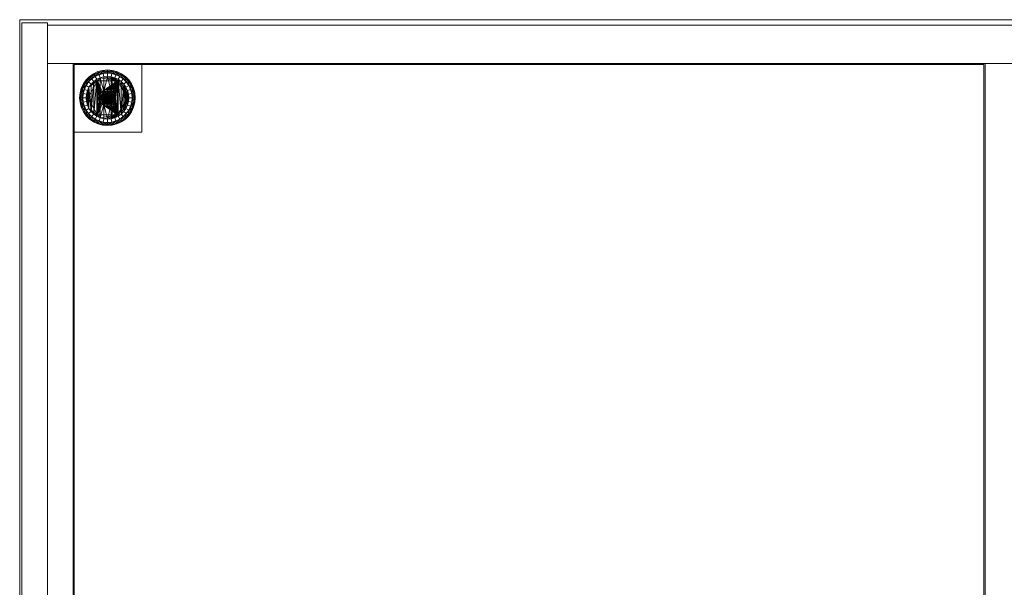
# Model space of a CAD drawing. Header units: millimetres. Extents: x 1 to 921, y -27 to 504.
# Tile 12 of 24: x 1 to 461, y 238 to 504. Entities that reach past the tile are written whole.
import ezdxf

# ---------------------------------------------------------------- set-up
doc = ezdxf.new("R2010")
doc.units = ezdxf.units.MM
doc.layers.add('Sub Assembly Carcase', color=4, linetype='Continuous', lineweight=35)

msp = doc.modelspace()

# ---------------------------------------------------------------- meshes
at = {"layer": 'Sub Assembly Carcase', "color": 10, "lineweight": 20}
mesh = msp.add_polyface(dxfattribs=at)
corners = [(26, 20, 63), (26, 483, 63), (26, 483, 718), (26, 20, 718), (14, 483, 63), (14, 20, 63), (14, 20, 718), (14, 483, 718), (14, 0, 13), (14, 502, 13), (14, 502, 718), (14, 0, 718), (2, 502, 13), (2, 0, 13), (2, 0, 718), (2, 502, 718), (1, 503.5, 730), (1, 503.5, 718), (1, -1.5, 718), (1, -1.5, 730), (46, 72, 13), (14, 72, 13), (14, 72, 63), (46, 72, 63), (30, 69, 5), (27.74, 68.8, 5), (27.81, 68.41, 6.5), (30, 68.6, 6.5), (25.55, 68.22, 5), (25.69, 67.84, 6.5), (23.5, 67.26, 5), (23.7, 66.91, 6.5), (21.64, 65.96, 5), (21.9, 65.65, 6.5), (23.7, 66.91, 3.5), (21.9, 65.65, 3.5), (30, 68.6, 3.5), (27.81, 68.41, 3.5), (30, 65.99, 2), (28.27, 65.84, 2), (28, 67.32, 2.4), (30, 67.49, 2.4), (25.69, 67.84, 3.5), (26.58, 65.39, 2), (26.07, 66.8, 2.4), (30, 67.49, 7.6), (28, 67.32, 7.6), (28.27, 65.84, 8), (30, 65.99, 8), (26.07, 66.8, 7.6), (26.58, 65.39, 8), (24.25, 65.95, 7.6), (24.25, 65.95, 2.4)]
mesh.append_faces([[corners[k] for k in face] for face in [(0, 1, 2, 3), (4, 5, 6, 7), (5, 4, 1, 0), (6, 3, 2, 7), (8, 9, 10, 11), (12, 13, 14, 15), (13, 12, 9, 8), (14, 11, 10, 15), (16, 17, 18, 19), (20, 21, 22, 23), (24, 25, 26, 27), (25, 28, 29, 26), (28, 30, 31, 29), (30, 32, 33, 31), (34, 35, 32, 30), (36, 37, 25, 24), (38, 39, 40, 41), (37, 42, 28, 25), (39, 43, 44, 40), (42, 34, 30, 28), (45, 46, 47, 48), (46, 49, 50, 47), (26, 46, 45), (27, 26, 45), (29, 49, 46), (26, 29, 46), (31, 51, 49), (29, 31, 49), (31, 33, 51), (40, 37, 36), (41, 40, 36), (44, 42, 37), (40, 44, 37), (52, 34, 42), (44, 52, 42)]], dxfattribs={"color": 10})
mesh = msp.add_polyface(dxfattribs=at)
corners = [(452, 21, 81), (470, 21, 81), (470, 21, 718), (452, 21, 718), (14, 22, 13), (14, 40, 13), (908, 40, 13), (908, 22, 13), (14, 22, 63), (908, 22, 63), (908, 40, 63), (14, 40, 63), (470.5, 25.5, 393.5), (895.5, 25.5, 393.5), (895.5, 25.5, 405.5), (470.5, 25.5, 405.5), (1, -1.5, 730), (1, -1.5, 718), (921, -1.5, 718), (921, -1.5, 730), (921, 503.5, 730), (1, 503.5, 730), (1, 503.5, 718), (921, 503.5, 718), (876, 72, 13), (876, 40, 13), (876, 40, 63), (876, 72, 63), (880.74, 62.5, 5), (879.78, 60.45, 5), (880.16, 60.31, 6.5), (881.09, 62.3, 6.5), (879.2, 58.26, 5), (879.59, 58.19, 6.5), (879, 56, 5), (879.4, 56, 6.5), (879.2, 53.74, 5), (879.59, 53.81, 6.5), (879.78, 51.55, 5), (880.16, 51.69, 6.5), (880.74, 49.5, 5), (881.09, 49.7, 6.5), (881.09, 62.3, 3.5), (880.16, 60.31, 3.5), (879.59, 58.19, 3.5), (879.4, 56, 3.5), (879.59, 53.81, 3.5), (880.16, 51.69, 3.5), (881.09, 49.7, 3.5), (880.68, 58, 7.6), (881.2, 59.93, 7.6), (880.51, 56, 7.6), (880.68, 54, 7.6), (880.68, 58, 2.4), (880.51, 56, 2.4), (880.68, 54, 2.4), (881.2, 52.07, 2.4)]
mesh.append_faces([[corners[k] for k in face] for face in [(0, 1, 2, 3), (4, 5, 6, 7), (8, 9, 10, 11), (12, 13, 14, 15), (16, 17, 18, 19), (16, 19, 20, 21), (22, 23, 18, 17), (24, 25, 26, 27), (28, 29, 30, 31), (29, 32, 33, 30), (32, 34, 35, 33), (34, 36, 37, 35), (36, 38, 39, 37), (38, 40, 41, 39), (42, 43, 29, 28), (43, 44, 32, 29), (44, 45, 34, 32), (45, 46, 36, 34), (46, 47, 38, 36), (47, 48, 40, 38), (33, 49, 50), (30, 33, 50), (35, 51, 49), (33, 35, 49), (37, 52, 51), (35, 37, 51), (37, 39, 52), (53, 44, 43), (54, 45, 44), (53, 54, 44), (55, 46, 45), (54, 55, 45), (56, 47, 46), (55, 56, 46)]], dxfattribs={"color": 10})
mesh = msp.add_polyface(dxfattribs=at)
corners = [(470, 21, 81), (470, 483, 81), (470, 483, 718), (470, 21, 718), (452, 483, 81), (452, 483, 718), (452, 21, 81), (452, 21, 718), (895.5, 482.5, 393.5), (470.5, 482.5, 393.5), (470.5, 482.5, 405.5), (895.5, 482.5, 405.5), (470.5, 25.5, 393.5), (470.5, 25.5, 405.5), (895.5, 25.5, 393.5), (895.5, 25.5, 405.5), (921, 503.5, 730), (921, 503.5, 718), (1, 503.5, 718), (1, 503.5, 730), (864, 483, 13), (864, 451, 13), (864, 451, 63), (864, 483, 63), (868.74, 473.5, 5), (867.78, 471.45, 5), (868.16, 471.31, 6.5), (869.09, 473.3, 6.5), (867.2, 469.26, 5), (867.59, 469.19, 6.5), (867, 467, 5), (867.4, 467, 6.5), (867.2, 464.74, 5), (867.59, 464.81, 6.5), (867.78, 462.55, 5), (868.16, 462.69, 6.5), (868.74, 460.5, 5), (869.09, 460.7, 6.5), (869.09, 473.3, 3.5), (868.16, 471.31, 3.5), (867.59, 469.19, 3.5), (867.4, 467, 3.5), (867.59, 464.81, 3.5), (868.16, 462.69, 3.5), (869.09, 460.7, 3.5), (869.2, 470.93, 7.6), (868.51, 467, 7.6), (868.68, 469, 7.6), (868.68, 465, 7.6), (868.68, 469, 2.4), (868.51, 467, 2.4), (868.68, 465, 2.4), (869.2, 463.07, 2.4)]
mesh.append_faces([[corners[k] for k in face] for face in [(0, 1, 2, 3), (1, 4, 5, 2), (6, 4, 1, 0), (7, 3, 2, 5), (8, 9, 10, 11), (9, 12, 13, 10), (12, 9, 8, 14), (13, 15, 11, 10), (16, 17, 18, 19), (20, 21, 22, 23), (24, 25, 26, 27), (25, 28, 29, 26), (28, 30, 31, 29), (30, 32, 33, 31), (32, 34, 35, 33), (34, 36, 37, 35), (38, 39, 25, 24), (39, 40, 28, 25), (40, 41, 30, 28), (41, 42, 32, 30), (42, 43, 34, 32), (43, 44, 36, 34), (26, 29, 45), (31, 46, 47), (29, 31, 47), (33, 48, 46), (31, 33, 46), (33, 35, 48), (49, 40, 39), (50, 41, 40), (49, 50, 40), (51, 42, 41), (50, 51, 41), (52, 43, 42)]], dxfattribs={"color": 10})
mesh = msp.add_polyface(dxfattribs=at)
corners = [(14, 501, 13), (14, 483, 13), (14, 483, 718), (14, 501, 718), (26, 483, 63), (14, 483, 63), (14, 483, 718), (26, 483, 718), (14, 502, 13), (2, 502, 13), (2, 502, 718), (14, 502, 718), (37.38, 475, 8), (35.58, 474.65, 8), (34.35, 473.42, 8), (33.35, 471.99, 8), (35.5, 478.26, 5), (33.64, 476.96, 5), (33.9, 476.65, 6.5), (35.7, 477.91, 6.5), (32.04, 475.36, 5), (32.35, 475.1, 6.5), (30.74, 473.5, 5), (31.09, 473.3, 6.5), (29.78, 471.45, 5), (30.16, 471.31, 6.5), (35.7, 477.91, 3.5), (33.9, 476.65, 3.5), (37.01, 475.65, 2), (35.58, 474.65, 2), (34.61, 475.81, 2.4), (36.25, 476.95, 2.4), (32.35, 475.1, 3.5), (34.35, 473.42, 2), (33.19, 474.39, 2.4), (31.09, 473.3, 3.5), (33.35, 471.99, 2), (32.05, 472.75, 2.4), (30.16, 471.31, 3.5), (36.25, 476.95, 7.6), (34.61, 475.81, 7.6), (37.01, 475.65, 8), (33.19, 474.39, 7.6), (32.05, 472.75, 7.6), (31.2, 470.93, 2.4), (37.69, 478.84, 3.5)]
mesh.append_faces([[corners[k] for k in face] for face in [(0, 1, 2, 3), (4, 5, 6, 7), (8, 9, 10, 11), (16, 17, 18, 19), (17, 20, 21, 18), (20, 22, 23, 21), (22, 24, 25, 23), (26, 27, 17, 16), (28, 29, 30, 31), (27, 32, 20, 17), (29, 33, 34, 30), (32, 35, 22, 20), (33, 36, 37, 34), (35, 38, 24, 22), (39, 40, 13, 41), (40, 42, 14, 13), (42, 43, 15, 14), (18, 40, 39), (19, 18, 39), (21, 42, 40), (18, 21, 40), (23, 43, 42), (21, 23, 42), (23, 25, 43), (30, 27, 26), (31, 30, 26), (34, 32, 27), (30, 34, 27), (37, 35, 32), (34, 37, 32), (44, 38, 35), (37, 44, 35), (31, 26, 45)]], dxfattribs={"color": 10})
mesh.append_faces([[corners[k] for k in face] for face in [(12, 13, 14), (12, 14, 15)]], dxfattribs={"vtx0": -1, "vtx2": -1, "color": 10})
mesh = msp.add_polyface(dxfattribs=at)
corners = [(14, 483, 13), (908, 483, 13), (908, 483, 718), (14, 483, 718), (908, 501, 13), (14, 501, 13), (14, 501, 718), (908, 501, 718), (896, 483, 63), (26, 483, 63), (26, 483, 81), (896, 483, 81), (26, 20, 63), (896, 20, 63), (26, 20, 81), (896, 20, 81), (452, 483, 81), (452, 21, 81), (452, 21, 718), (452, 483, 718), (451.5, 25.5, 393.5), (451.5, 482.5, 393.5), (451.5, 482.5, 405.5), (451.5, 25.5, 405.5), (26.5, 482.5, 393.5), (26.5, 482.5, 405.5), (26.5, 25.5, 393.5), (26.5, 25.5, 405.5), (58, 451, 13), (58, 483, 13), (58, 483, 63), (58, 451, 63), (54.22, 462.55, 5), (54.8, 464.74, 5), (54.41, 464.81, 6.5), (53.84, 462.69, 6.5), (55, 467, 5), (54.6, 467, 6.5), (54.8, 469.26, 5), (54.41, 469.19, 6.5), (54.22, 471.45, 5), (53.84, 471.31, 6.5), (53.26, 473.5, 5), (52.91, 473.3, 6.5), (53.84, 462.69, 3.5), (54.41, 464.81, 3.5), (54.6, 467, 3.5), (54.41, 469.19, 3.5), (53.84, 471.31, 3.5), (52.91, 473.3, 3.5), (52.8, 463.07, 7.6), (53.49, 467, 7.6), (53.32, 465, 7.6), (53.32, 469, 7.6), (53.32, 465, 2.4), (53.49, 467, 2.4), (53.32, 469, 2.4), (52.8, 470.93, 2.4)]
mesh.append_faces([[corners[k] for k in face] for face in [(0, 1, 2, 3), (4, 5, 6, 7), (0, 5, 4, 1), (3, 2, 7, 6), (8, 9, 10, 11), (12, 9, 8, 13), (14, 15, 11, 10), (16, 17, 18, 19), (20, 21, 22, 23), (21, 24, 25, 22), (26, 24, 21, 20), (27, 23, 22, 25), (28, 29, 30, 31), (32, 33, 34, 35), (33, 36, 37, 34), (36, 38, 39, 37), (38, 40, 41, 39), (40, 42, 43, 41), (44, 45, 33, 32), (45, 46, 36, 33), (46, 47, 38, 36), (47, 48, 40, 38), (48, 49, 42, 40), (35, 34, 50), (37, 51, 52), (34, 37, 52), (39, 53, 51), (37, 39, 51), (39, 41, 53), (54, 45, 44), (55, 46, 45), (54, 55, 45), (56, 47, 46), (55, 56, 46), (57, 48, 47)]], dxfattribs={"color": 10})
mesh = msp.add_polyface(dxfattribs=at)
corners = [(26, 483, 63), (26, 20, 63), (26, 20, 81), (26, 483, 81), (26.5, 482.5, 393.5), (26.5, 25.5, 393.5), (26.5, 25.5, 405.5), (26.5, 482.5, 405.5), (26, 451, 13), (58, 451, 13), (58, 451, 63), (26, 451, 63), (46.62, 459, 8), (38.58, 457.61, 8), (40.27, 457.16, 8), (33.64, 457.04, 5), (35.5, 455.74, 5), (35.7, 456.09, 6.5), (33.9, 457.35, 6.5), (37.55, 454.78, 5), (37.69, 455.16, 6.5), (39.74, 454.2, 5), (39.81, 454.59, 6.5), (42, 454, 5), (42, 454.4, 6.5), (33.9, 457.35, 3.5), (35.7, 456.09, 3.5), (37.69, 455.16, 3.5), (37.01, 458.35, 2), (38.58, 457.61, 2), (38.07, 456.2, 2.4), (36.25, 457.05, 2.4), (39.81, 454.59, 3.5), (40.27, 457.16, 2), (40, 455.68, 2.4), (42, 454.4, 3.5), (42, 457.01, 2), (42, 455.51, 2.4), (36.25, 457.05, 7.6), (38.07, 456.2, 7.6), (37.01, 458.35, 8), (40, 455.68, 7.6), (42, 455.51, 7.6), (42, 457.01, 8), (34.61, 458.19, 7.6), (34.61, 458.19, 2.4)]
mesh.append_faces([[corners[k] for k in face] for face in [(0, 1, 2, 3), (4, 5, 6, 7), (8, 9, 10, 11), (15, 16, 17, 18), (16, 19, 20, 17), (19, 21, 22, 20), (21, 23, 24, 22), (25, 26, 16, 15), (26, 27, 19, 16), (28, 29, 30, 31), (27, 32, 21, 19), (29, 33, 34, 30), (32, 35, 23, 21), (33, 36, 37, 34), (38, 39, 13, 40), (39, 41, 14, 13), (41, 42, 43, 14), (17, 38, 44), (18, 17, 44), (20, 39, 38), (17, 20, 38), (22, 41, 39), (20, 22, 39), (24, 42, 41), (22, 24, 41), (31, 26, 25), (45, 31, 25), (30, 27, 26), (31, 30, 26), (34, 32, 27), (30, 34, 27), (37, 35, 32), (34, 37, 32)]], dxfattribs={"color": 10})
mesh.append_faces([[corners[k] for k in face] for face in [(12, 13, 14)]], dxfattribs={"vtx0": -1, "vtx2": -1, "color": 10})
mesh = msp.add_polyface(dxfattribs=at)
corners = [(26, 483, 13), (26, 451, 13), (26, 451, 63), (26, 483, 63), (38.15, 467, 13), (38.21, 466.33, 13), (38.21, 466.33, 37), (38.15, 467, 37), (32.16, 468.73, 8), (32.16, 465.27, 8), (32.61, 463.58, 8), (37.38, 459, 8), (32.76, 467, 8), (33.35, 462.01, 8), (32.76, 467, 13), (37.38, 459, 13), (38.67, 465.07, 13), (38.38, 465.68, 13), (38.21, 467.67, 13), (38.58, 457.61, 2), (37.01, 458.35, 2), (37.01, 475.65, 2), (38.54, 467, 2), (34.35, 460.58, 2), (35.58, 474.65, 2), (35.58, 459.35, 2), (32.61, 463.58, 2), (33.35, 471.99, 2), (33.35, 462.01, 2), (32.16, 465.27, 2), (32.16, 468.73, 2), (29, 467, 5), (29.2, 464.74, 5), (29.59, 464.81, 6.5), (29.4, 467, 6.5), (29.78, 462.55, 5), (30.16, 462.69, 6.5), (29.4, 467, 3.5), (29.59, 464.81, 3.5), (32.01, 467, 2), (30.68, 465, 2.4), (30.51, 467, 2.4), (30.16, 462.69, 3.5), (31.2, 463.07, 2.4), (32.05, 461.25, 2.4), (30.51, 467, 7.6), (30.68, 465, 7.6), (32.01, 467, 8), (31.2, 463.07, 7.6), (32.05, 461.25, 7.6)]
mesh.append_faces([[corners[k] for k in face] for face in [(0, 1, 2, 3), (4, 5, 6, 7), (14, 12, 11, 15), (31, 32, 33, 34), (32, 35, 36, 33), (37, 38, 32, 31), (39, 29, 40, 41), (38, 42, 35, 32), (29, 26, 43, 40), (26, 28, 44, 43), (45, 46, 9, 47), (46, 48, 10, 9), (48, 49, 13, 10), (33, 46, 45), (34, 33, 45), (36, 48, 46), (33, 36, 46), (40, 38, 37), (41, 40, 37), (43, 42, 38), (40, 43, 38)]], dxfattribs={"color": 10})
mesh.append_faces([[corners[k] for k in face] for face in [(23, 24, 25), (25, 21, 20), (26, 27, 28), (28, 27, 23), (29, 30, 26)]], dxfattribs={"vtx0": -1, "vtx1": -1, "color": 10})
mesh.append_faces([[corners[k] for k in face] for face in [(19, 21, 22)]], dxfattribs={"vtx0": -1, "vtx1": -1, "vtx2": -1, "color": 10})
mesh.append_faces([[corners[k] for k in face] for face in [(8, 9, 10), (12, 10, 13), (15, 16, 17), (15, 17, 5), (15, 5, 4), (15, 4, 18)]], dxfattribs={"vtx0": -1, "vtx2": -1, "color": 10})
mesh.append_faces([[corners[k] for k in face] for face in [(11, 12, 13), (19, 20, 21)]], dxfattribs={"vtx1": -1, "vtx2": -1, "color": 10})
mesh = msp.add_polyface(dxfattribs=at)
corners = [(26, 451, 13), (26, 483, 13), (58, 483, 13), (58, 451, 13), (26, 451, 63), (58, 451, 63), (58, 483, 63), (26, 483, 63), (42.67, 470.79, 13), (42, 470.85, 13), (42, 470.85, 37), (42.67, 470.79, 37), (41.33, 470.79, 13), (41.33, 470.79, 37), (40.68, 470.62, 13), (40.68, 470.62, 37), (40.08, 470.33, 13), (40.08, 470.33, 37), (39.53, 469.95, 13), (39.53, 469.95, 37), (39.05, 469.47, 13), (39.05, 469.47, 37), (38.67, 468.92, 13), (38.67, 468.92, 37), (38.38, 468.32, 13), (38.38, 468.32, 37), (38.21, 467.67, 13), (38.21, 467.67, 37), (38.15, 467, 13), (38.15, 467, 37), (43.42, 464.54, 38), (42, 469.85, 38), (41.51, 469.8, 38), (41.03, 469.67, 38), (40.58, 469.46, 38), (40.17, 469.18, 38), (39.82, 468.83, 38), (39.54, 468.42, 38), (39.15, 467, 38), (39.2, 467.49, 38), (39.33, 467.97, 38), (42.49, 469.8, 38), (37.38, 475, 13), (38.54, 467, 2), (38.58, 476.39, 2), (40.27, 470, 2), (38.54, 467, 5), (40.27, 470, 5), (43.73, 470, 2), (43.73, 470, 5), (40.27, 464, 5)]
mesh.append_faces([[corners[k] for k in face] for face in [(0, 1, 2, 3), (4, 5, 6, 7), (8, 9, 10, 11), (9, 12, 13, 10), (12, 14, 15, 13), (14, 16, 17, 15), (16, 18, 19, 17), (18, 20, 21, 19), (20, 22, 23, 21), (22, 24, 25, 23), (24, 26, 27, 25), (26, 28, 29, 27), (38, 39, 27, 29), (39, 40, 25, 27), (40, 37, 23, 25), (37, 36, 21, 23), (36, 35, 19, 21), (35, 34, 17, 19), (34, 33, 15, 17), (33, 32, 13, 15), (32, 31, 10, 13), (31, 41, 11, 10), (46, 43, 45, 47), (47, 45, 48, 49)]], dxfattribs={"color": 10})
mesh.append_faces([[corners[k] for k in face] for face in [(49, 46, 47)]], dxfattribs={"vtx0": -1, "color": 10})
mesh.append_faces([[corners[k] for k in face] for face in [(43, 44, 45)]], dxfattribs={"vtx0": -1, "vtx1": -1, "color": 10})
mesh.append_faces([[corners[k] for k in face] for face in [(30, 31, 32), (30, 32, 33), (30, 33, 34), (30, 34, 35), (30, 35, 36), (30, 36, 37), (42, 22, 20), (42, 20, 18), (49, 50, 46)]], dxfattribs={"vtx0": -1, "vtx2": -1, "color": 10})
mesh = msp.add_polyface(dxfattribs=at)
corners = [(58, 483, 13), (26, 483, 13), (26, 483, 63), (58, 483, 63), (46.62, 475, 8), (40.27, 476.84, 8), (38.58, 476.39, 8), (37.38, 475, 8), (37.01, 475.65, 8), (35.58, 474.65, 8), (46.62, 475, 13), (37.38, 475, 13), (39.53, 469.95, 13), (40.08, 470.33, 13), (38.58, 476.39, 2), (40.27, 476.84, 2), (40.27, 470, 2), (42, 476.99, 2), (43.73, 470, 2), (38.54, 467, 2), (37.01, 475.65, 2), (42, 480, 5), (39.74, 479.8, 5), (39.81, 479.41, 6.5), (42, 479.6, 6.5), (37.55, 479.22, 5), (37.69, 478.84, 6.5), (35.5, 478.26, 5), (35.7, 477.91, 6.5), (42, 479.6, 3.5), (39.81, 479.41, 3.5), (40, 478.32, 2.4), (42, 478.49, 2.4), (37.69, 478.84, 3.5), (38.07, 477.8, 2.4), (35.7, 477.91, 3.5), (36.25, 476.95, 2.4), (42, 478.49, 7.6), (40, 478.32, 7.6), (42, 476.99, 8), (38.07, 477.8, 7.6), (36.25, 476.95, 7.6)]
mesh.append_faces([[corners[k] for k in face] for face in [(0, 1, 2, 3), (10, 4, 7, 11), (21, 22, 23, 24), (22, 25, 26, 23), (25, 27, 28, 26), (29, 30, 22, 21), (17, 15, 31, 32), (30, 33, 25, 22), (15, 14, 34, 31), (33, 35, 27, 25), (14, 20, 36, 34), (37, 38, 5, 39), (38, 40, 6, 5), (40, 41, 8, 6), (23, 38, 37), (24, 23, 37), (26, 40, 38), (23, 26, 38), (28, 41, 40), (26, 28, 40), (31, 30, 29), (32, 31, 29), (34, 33, 30), (31, 34, 30), (34, 36, 33)]], dxfattribs={"color": 10})
mesh.append_faces([[corners[k] for k in face] for face in [(4, 6, 7), (16, 17, 18)]], dxfattribs={"vtx0": -1, "vtx1": -1, "color": 10})
mesh.append_faces([[corners[k] for k in face] for face in [(4, 5, 6), (7, 6, 8), (7, 8, 9), (10, 12, 13), (16, 15, 17), (19, 20, 14)]], dxfattribs={"vtx0": -1, "vtx2": -1, "color": 10})
mesh.append_faces([[corners[k] for k in face] for face in [(10, 11, 12), (14, 15, 16)]], dxfattribs={"vtx1": -1, "vtx2": -1, "color": 10})
mesh = msp.add_polyface(dxfattribs=at)
corners = [(46.62, 475, 8), (46.99, 475.65, 8), (45.42, 476.39, 8), (43.73, 476.84, 8), (42, 476.99, 8), (40.27, 476.84, 8), (46.62, 475, 13), (40.08, 470.33, 13), (40.68, 470.62, 13), (41.33, 470.79, 13), (42, 470.85, 13), (42.67, 470.79, 13), (43.32, 470.62, 13), (43.93, 470.33, 13), (45.46, 467, 2), (43.73, 476.84, 2), (45.42, 476.39, 2), (46.99, 475.65, 2), (43.73, 470, 2), (42, 476.99, 2), (48.5, 478.26, 5), (46.45, 479.22, 5), (46.31, 478.84, 6.5), (48.3, 477.91, 6.5), (44.26, 479.8, 5), (44.19, 479.41, 6.5), (42, 480, 5), (42, 479.6, 6.5), (45.93, 477.8, 2.4), (47.75, 476.95, 2.4), (46.31, 478.84, 3.5), (44.19, 479.41, 3.5), (44, 478.32, 2.4), (42, 479.6, 3.5), (42, 478.49, 2.4), (47.75, 476.95, 7.6), (45.93, 477.8, 7.6), (44, 478.32, 7.6), (42, 478.49, 7.6), (48.3, 477.91, 3.5)]
mesh.append_faces([[corners[k] for k in face] for face in [(20, 21, 22, 23), (21, 24, 25, 22), (24, 26, 27, 25), (17, 16, 28, 29), (30, 31, 24, 21), (16, 15, 32, 28), (31, 33, 26, 24), (15, 19, 34, 32), (35, 36, 2, 1), (36, 37, 3, 2), (37, 38, 4, 3), (22, 36, 35), (25, 37, 36), (22, 25, 36), (27, 38, 37), (25, 27, 37), (28, 30, 39), (29, 28, 39), (32, 31, 30), (28, 32, 30), (34, 33, 31), (32, 34, 31)]], dxfattribs={"color": 10})
mesh.append_faces([[corners[k] for k in face] for face in [(0, 1, 2), (0, 2, 3), (0, 3, 4), (0, 4, 5), (6, 7, 8), (6, 8, 9), (6, 9, 10), (6, 10, 11), (6, 11, 12), (6, 12, 13), (14, 15, 16), (14, 16, 17), (18, 19, 15)]], dxfattribs={"vtx0": -1, "vtx2": -1, "color": 10})
mesh = msp.add_polyface(dxfattribs=at)
corners = [(51.24, 467, 8), (51.39, 470.42, 8), (50.65, 471.99, 8), (49.65, 473.42, 8), (48.42, 474.65, 8), (46.99, 475.65, 8), (46.62, 475, 8), (51.84, 468.73, 8), (51.39, 463.58, 8), (51.24, 467, 13), (46.62, 475, 13), (49.65, 473.42, 2), (50.65, 471.99, 2), (50.65, 462.01, 2), (51.39, 470.42, 2), (51.39, 463.58, 2), (51.84, 468.73, 2), (46.99, 475.65, 2), (48.42, 474.65, 2), (48.42, 459.35, 2), (51.96, 475.36, 5), (50.36, 476.96, 5), (50.1, 476.65, 6.5), (51.65, 475.1, 6.5), (48.5, 478.26, 5), (48.3, 477.91, 6.5), (51.95, 472.75, 2.4), (52.8, 470.93, 2.4), (50.81, 474.39, 2.4), (51.65, 475.1, 3.5), (50.1, 476.65, 3.5), (49.39, 475.81, 2.4), (48.3, 477.91, 3.5), (47.75, 476.95, 2.4), (46.31, 478.84, 3.5), (46.45, 479.22, 5), (52.8, 470.93, 7.6), (51.95, 472.75, 7.6), (50.81, 474.39, 7.6), (49.39, 475.81, 7.6), (47.75, 476.95, 7.6), (46.31, 478.84, 6.5)]
mesh.append_faces([[corners[k] for k in face] for face in [(9, 0, 6, 10), (20, 21, 22, 23), (21, 24, 25, 22), (14, 12, 26, 27), (12, 11, 28, 26), (29, 30, 21, 20), (11, 18, 31, 28), (30, 32, 24, 21), (18, 17, 33, 31), (32, 34, 35, 24), (36, 37, 2, 1), (37, 38, 3, 2), (38, 39, 4, 3), (39, 40, 5, 4), (23, 38, 37), (22, 39, 38), (23, 22, 38), (25, 40, 39), (22, 25, 39), (25, 41, 40), (31, 30, 29), (28, 31, 29), (33, 32, 30), (31, 33, 30)]], dxfattribs={"color": 10})
mesh.append_faces([[corners[k] for k in face] for face in [(0, 5, 6)]], dxfattribs={"vtx0": -1, "vtx1": -1, "color": 10})
mesh.append_faces([[corners[k] for k in face] for face in [(0, 1, 2), (0, 2, 3), (0, 3, 4), (0, 4, 5), (13, 12, 14), (15, 14, 16), (19, 18, 11)]], dxfattribs={"vtx0": -1, "vtx2": -1, "color": 10})
mesh.append_faces([[corners[k] for k in face] for face in [(7, 1, 8), (11, 12, 13), (17, 18, 19)]], dxfattribs={"vtx1": -1, "vtx2": -1, "color": 10})
mesh = msp.add_polyface(dxfattribs=at)
corners = [(37.38, 475, 8), (33.35, 471.99, 8), (32.76, 467, 8), (32.01, 467, 8), (32.16, 465.27, 8), (32.16, 468.73, 8), (32.61, 463.58, 8), (32.61, 470.42, 8), (37.38, 475, 13), (32.76, 467, 13), (37.38, 459, 13), (38.21, 467.67, 13), (38.38, 468.32, 13), (38.67, 468.92, 13), (33.35, 471.99, 2), (34.35, 473.42, 2), (34.35, 460.58, 2), (35.58, 474.65, 2), (35.58, 459.35, 2), (37.01, 475.65, 2), (32.16, 468.73, 2), (32.61, 470.42, 2), (32.61, 463.58, 2), (32.16, 465.27, 2), (32.01, 467, 2), (29.78, 471.45, 5), (29.2, 469.26, 5), (29.59, 469.19, 6.5), (30.16, 471.31, 6.5), (29, 467, 5), (29.4, 467, 6.5), (31.2, 470.93, 2.4), (32.05, 472.75, 2.4), (30.16, 471.31, 3.5), (29.59, 469.19, 3.5), (30.68, 469, 2.4), (29.4, 467, 3.5), (30.51, 467, 2.4), (32.05, 472.75, 7.6), (31.2, 470.93, 7.6), (30.68, 469, 7.6), (30.51, 467, 7.6)]
mesh.append_faces([[corners[k] for k in face] for face in [(8, 0, 2, 9), (25, 26, 27, 28), (26, 29, 30, 27), (14, 21, 31, 32), (33, 34, 26, 25), (21, 20, 35, 31), (34, 36, 29, 26), (20, 24, 37, 35), (38, 39, 7, 1), (39, 40, 5, 7), (40, 41, 3, 5), (28, 39, 38), (27, 40, 39), (28, 27, 39), (30, 41, 40), (27, 30, 40), (35, 34, 33), (31, 35, 33), (37, 36, 34), (35, 37, 34)]], dxfattribs={"color": 10})
mesh.append_faces([[corners[k] for k in face] for face in [(10, 8, 9)]], dxfattribs={"vtx0": -1, "color": 10})
mesh.append_faces([[corners[k] for k in face] for face in [(0, 1, 2), (5, 6, 7), (7, 2, 1)]], dxfattribs={"vtx0": -1, "vtx1": -1, "color": 10})
mesh.append_faces([[corners[k] for k in face] for face in [(7, 6, 2), (10, 11, 8)]], dxfattribs={"vtx0": -1, "vtx1": -1, "vtx2": -1, "color": 10})
mesh.append_faces([[corners[k] for k in face] for face in [(8, 11, 12), (8, 12, 13), (16, 15, 17), (18, 17, 19), (22, 21, 14)]], dxfattribs={"vtx0": -1, "vtx2": -1, "color": 10})
mesh.append_faces([[corners[k] for k in face] for face in [(3, 4, 5)]], dxfattribs={"vtx1": -1, "color": 10})
mesh.append_faces([[corners[k] for k in face] for face in [(14, 15, 16), (20, 21, 22)]], dxfattribs={"vtx1": -1, "vtx2": -1, "color": 10})
mesh.append_faces([[corners[k] for k in face] for face in [(23, 24, 20)]], dxfattribs={"vtx2": -1, "color": 10})
mesh = msp.add_polyface(dxfattribs=at)
corners = [(45.85, 467, 13), (45.79, 467.67, 13), (45.79, 467.67, 37), (45.85, 467, 37), (45.62, 468.32, 13), (45.62, 468.32, 37), (45.33, 468.92, 13), (45.33, 468.92, 37), (44.95, 469.47, 13), (44.95, 469.47, 37), (44.47, 469.95, 13), (44.47, 469.95, 37), (43.93, 470.33, 13), (43.93, 470.33, 37), (43.32, 470.62, 13), (43.32, 470.62, 37), (42.67, 470.79, 13), (42.67, 470.79, 37), (43.42, 464.54, 38), (44.67, 467.97, 38), (44.46, 468.42, 38), (44.18, 468.83, 38), (43.83, 469.18, 38), (43.42, 469.46, 38), (42.97, 469.67, 38), (42.49, 469.8, 38), (42, 469.85, 38), (44.8, 467.49, 38), (44.85, 467, 38), (44.8, 466.51, 38), (45.79, 466.33, 37), (46.62, 475, 13), (46.62, 459, 13), (45.46, 467, 2), (43.73, 470, 2), (43.73, 476.84, 2), (46.99, 475.65, 2), (46.99, 458.35, 2), (43.73, 470, 5), (45.46, 467, 5), (43.73, 464, 5)]
mesh.append_faces([[corners[k] for k in face] for face in [(0, 1, 2, 3), (1, 4, 5, 2), (4, 6, 7, 5), (6, 8, 9, 7), (8, 10, 11, 9), (10, 12, 13, 11), (12, 14, 15, 13), (14, 16, 17, 15), (25, 24, 15, 17), (24, 23, 13, 15), (23, 22, 11, 13), (22, 21, 9, 11), (21, 20, 7, 9), (20, 19, 5, 7), (19, 27, 2, 5), (27, 28, 3, 2), (28, 29, 30, 3), (38, 34, 33, 39)]], dxfattribs={"color": 10})
mesh.append_faces([[corners[k] for k in face] for face in [(31, 0, 32), (33, 36, 37)]], dxfattribs={"vtx0": -1, "vtx1": -1, "vtx2": -1, "color": 10})
mesh.append_faces([[corners[k] for k in face] for face in [(18, 19, 20), (18, 20, 21), (18, 21, 22), (18, 22, 23), (18, 23, 24), (18, 24, 25), (18, 25, 26), (31, 12, 10), (31, 10, 8), (31, 8, 6), (31, 6, 4), (31, 4, 1), (31, 1, 0)]], dxfattribs={"vtx0": -1, "vtx2": -1, "color": 10})
mesh.append_faces([[corners[k] for k in face] for face in [(33, 34, 35)]], dxfattribs={"vtx1": -1, "vtx2": -1, "color": 10})
mesh.append_faces([[corners[k] for k in face] for face in [(38, 39, 40)]], dxfattribs={"vtx2": -1, "color": 10})
mesh = msp.add_polyface(dxfattribs=at)
corners = [(51.24, 467, 8), (46.62, 459, 8), (46.99, 458.35, 8), (48.42, 459.35, 8), (49.65, 460.58, 8), (50.65, 462.01, 8), (51.39, 463.58, 8), (51.39, 470.42, 8), (51.84, 468.73, 8), (51.84, 465.27, 8), (46.62, 459, 13), (51.24, 467, 13), (46.62, 475, 13), (50.65, 462.01, 2), (51.39, 470.42, 2), (51.39, 463.58, 2), (51.84, 468.73, 2), (51.84, 465.27, 2), (48.42, 459.35, 2), (49.65, 473.42, 2), (49.65, 460.58, 2), (46.99, 458.35, 2), (46.99, 475.65, 2), (48.5, 455.74, 5), (50.36, 457.04, 5), (50.1, 457.35, 6.5), (48.3, 456.09, 6.5), (51.96, 458.64, 5), (51.65, 458.9, 6.5), (48.3, 456.09, 3.5), (50.1, 457.35, 3.5), (49.39, 458.19, 2.4), (47.75, 457.05, 2.4), (51.65, 458.9, 3.5), (50.81, 459.61, 2.4), (51.95, 461.25, 2.4), (52.8, 463.07, 2.4), (47.75, 457.05, 7.6), (49.39, 458.19, 7.6), (50.81, 459.61, 7.6), (51.95, 461.25, 7.6), (46.31, 455.16, 3.5)]
mesh.append_faces([[corners[k] for k in face] for face in [(10, 1, 0, 11), (23, 24, 25, 26), (24, 27, 28, 25), (29, 30, 24, 23), (21, 18, 31, 32), (30, 33, 27, 24), (18, 20, 34, 31), (20, 13, 35, 34), (13, 15, 36, 35), (37, 38, 3, 2), (38, 39, 4, 3), (39, 40, 5, 4), (25, 38, 37), (26, 25, 37), (28, 39, 38), (25, 28, 38), (32, 29, 41), (31, 30, 29), (32, 31, 29), (34, 33, 30), (31, 34, 30), (34, 35, 33)]], dxfattribs={"color": 10})
mesh.append_faces([[corners[k] for k in face] for face in [(12, 10, 11)]], dxfattribs={"vtx0": -1, "color": 10})
mesh.append_faces([[corners[k] for k in face] for face in [(13, 14, 15), (15, 16, 17), (18, 19, 20), (20, 19, 13), (21, 22, 18)]], dxfattribs={"vtx0": -1, "vtx1": -1, "color": 10})
mesh.append_faces([[corners[k] for k in face] for face in [(0, 6, 7)]], dxfattribs={"vtx0": -1, "vtx1": -1, "vtx2": -1, "color": 10})
mesh.append_faces([[corners[k] for k in face] for face in [(0, 2, 3), (0, 3, 4), (0, 4, 5), (0, 5, 6), (8, 6, 9)]], dxfattribs={"vtx0": -1, "vtx2": -1, "color": 10})
mesh.append_faces([[corners[k] for k in face] for face in [(0, 1, 2)]], dxfattribs={"vtx1": -1, "vtx2": -1, "color": 10})
mesh = msp.add_polyface(dxfattribs=at)
corners = [(51.84, 468.73, 8), (51.84, 465.27, 8), (51.99, 467, 8), (51.84, 465.27, 2), (51.84, 468.73, 2), (51.99, 467, 2), (51.96, 458.64, 5), (53.26, 460.5, 5), (52.91, 460.7, 6.5), (51.65, 458.9, 6.5), (54.22, 462.55, 5), (53.84, 462.69, 6.5), (53.26, 473.5, 5), (51.96, 475.36, 5), (51.65, 475.1, 6.5), (52.91, 473.3, 6.5), (51.65, 458.9, 3.5), (52.91, 460.7, 3.5), (53.84, 462.69, 3.5), (51.39, 463.58, 2), (53.32, 465, 2.4), (52.8, 463.07, 2.4), (53.49, 467, 2.4), (53.32, 469, 2.4), (51.39, 470.42, 2), (52.8, 470.93, 2.4), (52.91, 473.3, 3.5), (51.65, 475.1, 3.5), (51.95, 461.25, 7.6), (52.8, 463.07, 7.6), (51.39, 463.58, 8), (50.65, 462.01, 8), (53.32, 465, 7.6), (53.49, 467, 7.6), (53.32, 469, 7.6), (52.8, 470.93, 7.6), (51.39, 470.42, 8), (50.81, 459.61, 7.6), (54.41, 464.81, 6.5), (53.84, 471.31, 6.5), (51.95, 472.75, 7.6), (51.95, 461.25, 2.4), (54.41, 469.19, 3.5), (51.95, 472.75, 2.4), (53.84, 471.31, 3.5), (50.81, 474.39, 2.4)]
mesh.append_faces([[corners[k] for k in face] for face in [(6, 7, 8, 9), (7, 10, 11, 8), (12, 13, 14, 15), (16, 17, 7, 6), (17, 18, 10, 7), (19, 3, 20, 21), (3, 5, 22, 20), (5, 4, 23, 22), (4, 24, 25, 23), (26, 27, 13, 12), (28, 29, 30, 31), (29, 32, 1, 30), (32, 33, 2, 1), (33, 34, 0, 2), (34, 35, 36, 0), (8, 28, 37), (9, 8, 37), (11, 29, 28), (8, 11, 28), (38, 32, 29), (39, 35, 34), (15, 40, 35), (39, 15, 35), (15, 14, 40), (41, 17, 16), (21, 18, 17), (41, 21, 17), (21, 20, 18), (23, 25, 42), (43, 26, 44), (25, 43, 44), (45, 27, 26), (43, 45, 26)]], dxfattribs={"color": 10})
mesh.append_faces([[corners[k] for k in face] for face in [(0, 1, 2), (3, 4, 5)]], dxfattribs={"vtx0": -1, "color": 10})
mesh = msp.add_polyface(dxfattribs=at)
corners = [(42, 463.15, 13), (42.67, 463.21, 13), (42.67, 463.21, 37), (42, 463.15, 37), (43.32, 463.38, 13), (43.32, 463.38, 37), (43.93, 463.67, 13), (43.93, 463.67, 37), (44.47, 464.05, 13), (44.47, 464.05, 37), (44.95, 464.53, 13), (44.95, 464.53, 37), (45.33, 465.07, 13), (45.33, 465.07, 37), (45.62, 465.68, 13), (45.62, 465.68, 37), (45.79, 466.33, 13), (45.79, 466.33, 37), (45.85, 467, 13), (45.85, 467, 37), (43.42, 464.54, 38), (43.83, 464.82, 38), (44.18, 465.17, 38), (44.46, 465.58, 38), (44.67, 466.03, 38), (44.8, 466.51, 38), (44.85, 467, 38), (44.8, 467.49, 38), (44.67, 467.97, 38), (42, 464.15, 38), (42.49, 464.2, 38), (42.97, 464.33, 38), (46.62, 459, 13), (45.46, 467, 2), (43.73, 457.16, 2), (43.73, 464, 2), (45.46, 467, 5), (43.73, 464, 5), (43.73, 470, 5), (40.27, 464, 5)]
mesh.append_faces([[corners[k] for k in face] for face in [(0, 1, 2, 3), (1, 4, 5, 2), (4, 6, 7, 5), (6, 8, 9, 7), (8, 10, 11, 9), (10, 12, 13, 11), (12, 14, 15, 13), (14, 16, 17, 15), (16, 18, 19, 17), (21, 20, 7, 9), (20, 31, 5, 7), (31, 30, 2, 5), (25, 24, 15, 17), (24, 23, 13, 15), (23, 22, 11, 13), (22, 21, 9, 11), (36, 33, 35, 37)]], dxfattribs={"color": 10})
mesh.append_faces([[corners[k] for k in face] for face in [(20, 30, 31)]], dxfattribs={"vtx0": -1, "color": 10})
mesh.append_faces([[corners[k] for k in face] for face in [(33, 34, 35)]], dxfattribs={"vtx0": -1, "vtx1": -1, "color": 10})
mesh.append_faces([[corners[k] for k in face] for face in [(20, 22, 23), (20, 23, 24), (20, 24, 25), (20, 25, 26), (20, 26, 27), (20, 27, 28), (20, 29, 30), (32, 18, 16), (32, 16, 14), (32, 14, 12), (32, 12, 10), (32, 10, 8), (32, 8, 6), (32, 6, 4), (38, 37, 39)]], dxfattribs={"vtx0": -1, "vtx2": -1, "color": 10})
mesh.append_faces([[corners[k] for k in face] for face in [(20, 21, 22)]], dxfattribs={"vtx2": -1, "color": 10})
mesh = msp.add_polyface(dxfattribs=at)
corners = [(38.21, 466.33, 13), (38.38, 465.68, 13), (38.38, 465.68, 37), (38.21, 466.33, 37), (38.67, 465.07, 13), (38.67, 465.07, 37), (39.05, 464.53, 13), (39.05, 464.53, 37), (39.53, 464.05, 13), (39.53, 464.05, 37), (40.08, 463.67, 13), (40.08, 463.67, 37), (40.68, 463.38, 13), (40.68, 463.38, 37), (41.33, 463.21, 13), (41.33, 463.21, 37), (42, 463.15, 13), (42, 463.15, 37), (43.42, 464.54, 38), (39.54, 468.42, 38), (39.33, 467.97, 38), (39.2, 467.49, 38), (39.15, 467, 38), (39.2, 466.51, 38), (39.33, 466.03, 38), (39.54, 465.58, 38), (39.82, 465.17, 38), (40.17, 464.82, 38), (40.58, 464.54, 38), (41.03, 464.33, 38), (41.51, 464.2, 38), (42, 464.15, 38), (42.49, 464.2, 38), (42.67, 463.21, 37), (38.15, 467, 37), (37.38, 459, 13), (38.58, 457.61, 2), (38.54, 467, 2), (40.27, 464, 2), (43.73, 464, 5), (43.73, 464, 2), (40.27, 464, 5), (38.54, 467, 5)]
mesh.append_faces([[corners[k] for k in face] for face in [(0, 1, 2, 3), (1, 4, 5, 2), (4, 6, 7, 5), (6, 8, 9, 7), (8, 10, 11, 9), (10, 12, 13, 11), (12, 14, 15, 13), (14, 16, 17, 15), (32, 31, 17, 33), (31, 30, 15, 17), (30, 29, 13, 15), (29, 28, 11, 13), (28, 27, 9, 11), (27, 26, 7, 9), (26, 25, 5, 7), (25, 24, 2, 5), (24, 23, 3, 2), (23, 22, 34, 3), (39, 40, 38, 41), (41, 38, 37, 42)]], dxfattribs={"color": 10})
mesh.append_faces([[corners[k] for k in face] for face in [(18, 19, 20), (18, 20, 21), (18, 21, 22), (18, 22, 23), (18, 23, 24), (18, 24, 25), (18, 25, 26), (18, 26, 27), (18, 27, 28), (18, 28, 29), (18, 29, 30), (18, 30, 31), (35, 8, 6), (35, 6, 4), (36, 37, 38)]], dxfattribs={"vtx0": -1, "vtx2": -1, "color": 10})
mesh = msp.add_polyface(dxfattribs=at)
corners = [(46.62, 459, 8), (40.27, 457.16, 8), (42, 457.01, 8), (43.73, 457.16, 8), (45.42, 457.61, 8), (46.99, 458.35, 8), (46.62, 459, 13), (43.32, 463.38, 13), (42.67, 463.21, 13), (42, 463.15, 13), (41.33, 463.21, 13), (40.68, 463.38, 13), (40.08, 463.67, 13), (45.46, 467, 2), (46.99, 458.35, 2), (45.42, 457.61, 2), (43.73, 457.16, 2), (42, 457.01, 2), (43.73, 464, 2), (42, 454, 5), (44.26, 454.2, 5), (44.19, 454.59, 6.5), (42, 454.4, 6.5), (46.45, 454.78, 5), (46.31, 455.16, 6.5), (48.5, 455.74, 5), (48.3, 456.09, 6.5), (42, 454.4, 3.5), (44.19, 454.59, 3.5), (44, 455.68, 2.4), (42, 455.51, 2.4), (46.31, 455.16, 3.5), (45.93, 456.2, 2.4), (48.3, 456.09, 3.5), (47.75, 457.05, 2.4), (42, 455.51, 7.6), (44, 455.68, 7.6), (45.93, 456.2, 7.6), (47.75, 457.05, 7.6)]
mesh.append_faces([[corners[k] for k in face] for face in [(19, 20, 21, 22), (20, 23, 24, 21), (23, 25, 26, 24), (27, 28, 20, 19), (17, 16, 29, 30), (28, 31, 23, 20), (16, 15, 32, 29), (31, 33, 25, 23), (15, 14, 34, 32), (35, 36, 3, 2), (36, 37, 4, 3), (37, 38, 5, 4), (21, 36, 35), (22, 21, 35), (24, 37, 36), (21, 24, 36), (26, 38, 37), (24, 26, 37), (29, 28, 27), (30, 29, 27), (32, 31, 28), (29, 32, 28), (32, 34, 31)]], dxfattribs={"color": 10})
mesh.append_faces([[corners[k] for k in face] for face in [(17, 18, 16)]], dxfattribs={"vtx0": -1, "vtx1": -1, "color": 10})
mesh.append_faces([[corners[k] for k in face] for face in [(0, 1, 2), (0, 2, 3), (0, 3, 4), (0, 4, 5), (6, 7, 8), (6, 8, 9), (6, 9, 10), (6, 10, 11), (6, 11, 12), (13, 14, 15), (13, 15, 16)]], dxfattribs={"vtx0": -1, "vtx2": -1, "color": 10})
mesh = msp.add_polyface(dxfattribs=at)
corners = [(46.62, 459, 8), (37.38, 459, 8), (38.58, 457.61, 8), (33.35, 462.01, 8), (34.35, 460.58, 8), (35.58, 459.35, 8), (37.01, 458.35, 8), (37.38, 459, 13), (46.62, 459, 13), (39.53, 464.05, 13), (40.08, 463.67, 13), (42, 457.01, 2), (40.27, 457.16, 2), (40.27, 464, 2), (43.73, 464, 2), (38.58, 457.61, 2), (29.78, 462.55, 5), (30.74, 460.5, 5), (31.09, 460.7, 6.5), (30.16, 462.69, 6.5), (32.04, 458.64, 5), (32.35, 458.9, 6.5), (33.64, 457.04, 5), (33.9, 457.35, 6.5), (30.16, 462.69, 3.5), (31.09, 460.7, 3.5), (32.35, 458.9, 3.5), (33.35, 462.01, 2), (34.35, 460.58, 2), (33.19, 459.61, 2.4), (32.05, 461.25, 2.4), (33.9, 457.35, 3.5), (35.58, 459.35, 2), (34.61, 458.19, 2.4), (37.01, 458.35, 2), (36.25, 457.05, 2.4), (32.05, 461.25, 7.6), (33.19, 459.61, 7.6), (34.61, 458.19, 7.6), (36.25, 457.05, 7.6), (31.2, 463.07, 7.6), (31.2, 463.07, 2.4)]
mesh.append_faces([[corners[k] for k in face] for face in [(7, 1, 0, 8), (16, 17, 18, 19), (17, 20, 21, 18), (20, 22, 23, 21), (24, 25, 17, 16), (25, 26, 20, 17), (27, 28, 29, 30), (26, 31, 22, 20), (28, 32, 33, 29), (32, 34, 35, 33), (36, 37, 4, 3), (37, 38, 5, 4), (38, 39, 6, 5), (18, 36, 40), (19, 18, 40), (21, 37, 36), (18, 21, 36), (23, 38, 37), (21, 23, 37), (30, 25, 24), (41, 30, 24), (29, 26, 25), (30, 29, 25), (33, 31, 26), (29, 33, 26)]], dxfattribs={"color": 10})
mesh.append_faces([[corners[k] for k in face] for face in [(15, 13, 12)]], dxfattribs={"vtx0": -1, "vtx1": -1, "color": 10})
mesh.append_faces([[corners[k] for k in face] for face in [(1, 3, 4), (1, 4, 5), (1, 5, 6), (1, 6, 2), (8, 10, 9), (11, 13, 14)]], dxfattribs={"vtx0": -1, "vtx2": -1, "color": 10})
mesh.append_faces([[corners[k] for k in face] for face in [(0, 1, 2), (7, 8, 9), (11, 12, 13)]], dxfattribs={"vtx1": -1, "vtx2": -1, "color": 10})

doc.saveas('drawing.dxf')
